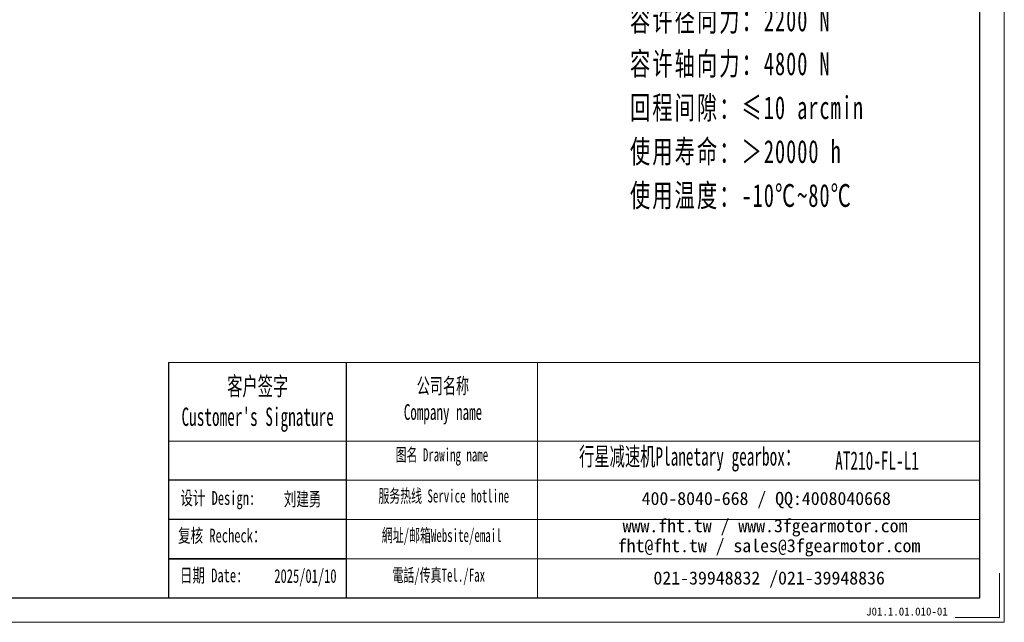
# Model space of a CAD drawing. Header units: millimetres. Extents: x -40 to 1316, y -22 to 932.
# Tile 5 of 9: x 671 to 1316, y -22 to 373. Entities that reach past the tile are written whole.
import ezdxf

# ---------------------------------------------------------------- set-up
doc = ezdxf.new("R2010")
doc.units = ezdxf.units.MM
doc.layers.add('6文字层', color=3, linetype='Continuous')
doc.layers.add('7标注层', color=4, linetype='Continuous')
for name, color, linetype, lineweight in [('SLD-0', 7, 'Continuous', 18), ('图框_外框线', 7, 'Continuous', 18), ('尺寸线层', 3, 'Continuous', 18), ('粗实线层', 7, 'Continuous', 35)]:
    doc.layers.add(name, color=color, linetype=linetype, lineweight=lineweight)
doc.styles.add('SLDTEXTSTYLE4', font='SimSun.ttf', dxfattribs={"width": 0.611111})
doc.styles.get("Standard").update_dxf_attribs({"font": 'SimSun.ttf'})
doc.styles.add('标准', font='txt', dxfattribs={"width": 0.667})
doc.styles.add('样式 1', font='SimSun.ttf')

msp = doc.modelspace()

# ---------------------------------------------------------------- linework, layer by layer
for p, q in [((884.99529, 147.99191), (884.99529, -6.22683)), ((884.99529, 70.81074), (768.66135, 70.81074)), ((884.99529, 45.08368), (768.66135, 45.08368))]:
    msp.add_line(p, q)
at = {"layer": '7标注层', "color": 0}
msp.add_line((768.66135, 147.99191), (768.66135, -6.20046), dxfattribs=at)
at = {"layer": '图框_外框线'}
for p, q in [((768.66135, 147.99191), (884.99529, 147.99191)), ((884.99529, 147.99191), (884.99529, -6.20046)), ((884.99529, 147.99191), (1300.34089, 147.99191)), ((1010.33728, 147.99191), (1010.33728, -6.20046)), ((768.66135, 96.53779), (884.99529, 96.53779)), ((884.99529, 96.53779), (1300.34089, 96.53779)), ((884.99529, 70.81074), (1300.34089, 70.81074)), ((884.99529, 45.08368), (1300.34089, 45.08368)), ((884.99529, 19.35663), (1300.34089, 19.35663))]:
    msp.add_line(p, q, dxfattribs=at)
at = {"layer": '图框_外框线', "color": 3}
msp.add_lwpolyline([(-32.77564, -22.2621), (1316.40253, -22.2621), (1316.40253, 931.7996), (-32.77564, 931.7996)], close=True, dxfattribs=at)
at = {"layer": '图框_外框线', "color": 3, "lineweight": 25}
msp.add_lwpolyline([(47.53259, -6.20046), (1300.34089, -6.20046), (1300.34089, 915.73796), (47.53259, 915.73796)], close=True, dxfattribs=at)
at = {"layer": '图框_外框线', "color": 3}
msp.add_lwpolyline([(1313.1902, 9.86119), (1313.1902, -19.04977), (1284.27924, -19.04977)], dxfattribs=at)
at = {"layer": '粗实线层'}
msp.add_line((884.99529, 19.35663), (768.66135, 19.35663), dxfattribs=at)

# ---------------------------------------------------------------- texts
at = {"layer": '6文字层', "insert": (1225.82695, -12.57379), "char_height": 5.2445333, "width": 45.4222974, "attachment_point": 1, "style": '样式 1'}
msp.add_mtext('J01.1.01.010-01', dxfattribs=at)
at = {"layer": 'SLD-0', "color": 1, "attachment_point": 2}
for s, insert, char_height, width, style in [("{\\fSimSun|b1|i0|c134|p2;客户签字\\PCustomer's Signature}", (827.02884, 138.4727), 12.0059594, 149.3553731, 'SLDTEXTSTYLE4'), ('{\\fSimSun|b1|i0|c134|p2;公司名称\\PCompany name}', (948.46125, 137.83536), 10.2908224, 133.2340186, 'SLDTEXTSTYLE4'), ('{\\fSimSun|b1|i0|c134|p2;图名 Drawing name}', (947.75782, 91.79538), 8.5756853, 109.6717324, 'SLDTEXTSTYLE4'), ('{\\fSimSun|b1|i0|c134|p2;  \\H1.1667x;行星减速机Planetary gearbox\\fSimSun|b0|i0|c134|p2;：}', (1105.85595, 92.45688), 10.2908224, 161.8503501, 'SLDTEXTSTYLE4'), ('\\pt60.0298;AT210-FL-L1', (1232.99466, 89.72462), 12.0059594, 87.3731289, 'SLDTEXTSTYLE4'), ('{\\fNSimSun|b0|i0|c134|p49;设计 \\fNSimSun|b0|i0|c0|p49;Design\\fNSimSun|b0|i0|c134|p49;:}', (800.87678, 63.70449), 9, 105.9381398, '标准'), ('{\\fSimSun|b1|i0|c134|p2;服务热线 Service hotline}', (948.97391, 64.82931), 8.5756853, 122.1848457, 'SLDTEXTSTYLE4'), ('{\\fNSimSun|b1|i0|c134|p49;刘建勇}', (856.46043, 62.96118), 9, 105.9381398, '标准'), ('{\\fNSimSun|b0|i0|c134|p49;复核 Recheck：}', (803.488, 39.07789), 9, 105.9381398, '标准'), ('{\\fSimSun|b1|i0|c134|p2;網址/邮箱Website/email}', (947.6386, 38.99211), 8.5756853, 127.1829239, 'SLDTEXTSTYLE4'), ('{\\fNSimSun|b0|i0|c134|p49;日期 Date:}', (796.5288, 12.99206), 9, 105.9381398, '标准'), ('{\\fNSimSun|b0|i0|c134|p49;2025/01/10}', (858.32262, 12.59208), 9, 105.9381398, '标准'), ('{\\fSimSun|b1|i0|c134|p2;電話/传真Tel./Fax}', (945.71726, 12.95347), 8.5756853, 128.7125617, 'SLDTEXTSTYLE4')]:
    msp.add_mtext(s, dxfattribs=dict(at, insert=insert, char_height=char_height, width=width, style=style))
at = {"layer": 'SLD-0', "color": 1, "char_height": 8.5756853, "attachment_point": 2}
for s, insert, width in [('{\\fSimSun|b1|i0|c134|p2;400-8040-668 / QQ:4008040668}', (1160.3678, 63.19069), 249.6845872), ('{\\fSimSun|b1|i0|c134|p2;www.fht.tw / www.3fgearmotor.com }', (1159.57708, 45.3287), 249.965663), ('\\pt102.90822;{\\fSimSun|b1|i0|c134|p2;fht@fht.tw / sales@3fgearmotor.com }', (1162.1906, 32.2702), 249.965663), ('{\\fSimSun|b1|i0|c134|p2;021-39948832 /021-39948836 }', (1162.28027, 11.07846), 190.8676929)]:
    msp.add_mtext(s, dxfattribs=dict(at, insert=insert, width=width))
at = {"layer": '尺寸线层', "insert": (1071.03723, 523.92336), "char_height": 11.907, "width": 230.0083004, "attachment_point": 1, "line_spacing_factor": 1.15057, "style": '标准'}
msp.add_mtext('{\\fNSimSun|b0|i0|c134|p49;\\H1.25976x;\\W0.65;\\T1.1;性能参数：\\H0.7938x;\\W0.667;\\T1;\\P\\H1.25976x;\\W0.65;\\T1.1;减速比：1:3-10\\H0.7938x;\\W0.667;\\T1;\\P\\H1.25976x;\\W0.65;\\T1.1;额定输出力矩：430-1300 N.m\\H0.7938x;\\W0.667;\\T1;\\P\\H1.25976x;\\W0.65;\\T1.1;最大加速力矩：1.5倍额定扭矩\\H0.7938x;\\W0.667;\\T1;\\P\\H1.25976x;\\W0.65;\\T1.1;额定输入转速：1500 rpm\\H0.7938x;\\W0.667;\\T1;\\P\\H1.25976x;\\W0.65;\\T1.1;容许径向力：2200 N\\H0.7938x;\\W0.667;\\T1;\\P\\H1.25976x;\\W0.65;\\T1.1;容许轴向力：4800 N\\H0.7938x;\\W0.667;\\T1;\\P\\H1.25976x;\\W0.65;\\T1.1;回程间隙：≤10 arcmin\\H0.7938x;\\W0.667;\\T1;\\P\\H1.25976x;\\W0.65;\\T1.1;使用寿命：＞20000 h\\H0.7938x;\\W0.667;\\T1;\\P\\H1.25976x;\\W0.65;\\T1.1;使用温度：-10℃~80℃}', dxfattribs=at)

doc.saveas('drawing.dxf')
